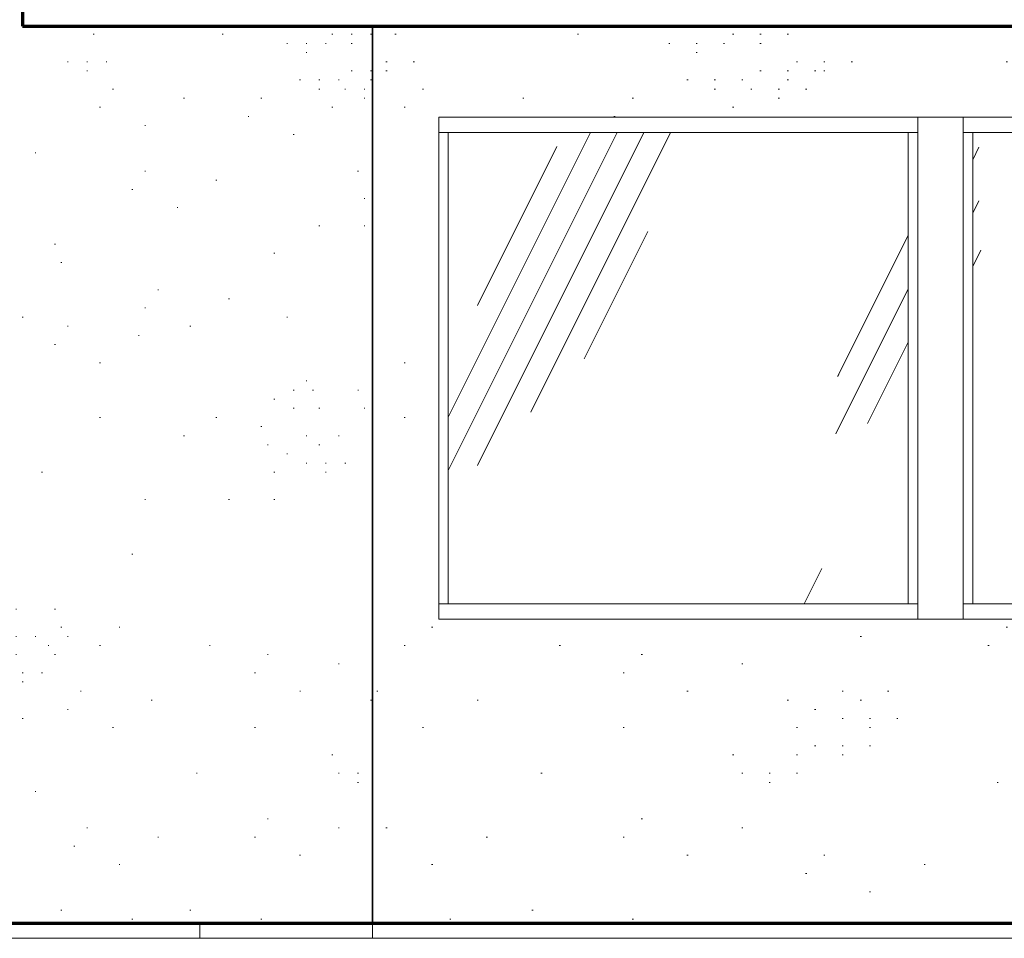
# Model space of a CAD drawing. Header units: inches. Extents: x -554 to 650, y -7 to 251.
# Tile 2 of 9: x -488 to -359, y -2 to 119. Entities that reach past the tile are written whole.
import ezdxf

# ---------------------------------------------------------------- set-up
doc = ezdxf.new("R2010")
doc.units = ezdxf.units.IN
doc.header["$MEASUREMENT"] = 0
doc.linetypes.add('Center 1_4_', pattern=[0.53125, 0.25, -0.09375, 0.09375, -0.09375])
for name, color, linetype, lineweight in [('A-DETL', 90, 'Continuous', 9), ('A-FLOR', 192, 'Continuous', 9), ('A-FLOR-LEVL', 51, 'Continuous', 9), ('A-ROOF', 132, 'Continuous', 9), ('A-WALL', 90, 'Continuous', 9), ('A-WALL-PATT', 111, 'Continuous', 9)]:
    doc.layers.add(name, color=color, linetype=linetype, lineweight=lineweight)
pattern_1 = [(0, (-540, 88.04), (0, 120), [0.112, -84.74]), (0, (-584.97, 50.84), (0, 120), [0.112, -84.74]), (0, (-558.67, 48.44), (0, 120), [0.112, -84.74]), (0, (-538.3, 79.64), (0, 120), [0.112, -84.74]), (0, (-550.18, 139.64), (0, 120), [0.112, -84.74]), (0, (-592.61, 138.44), (0, 120), [0.112, -84.74]), (0, (-575.64, 106.04), (0, 120), [0.112, -84.74]), (0, (-571.4, 101.24), (0, 120), [0.112, -84.74]), (0, (-526.42, 113.24), (0, 120), [0.11, -84.74]), (0, (-523.88, 112.04), (0, 120), [0.11, -84.74]), (0, (-523.88, 113.24), (0, 120), [0.11, -84.74]), (0, (-521.33, 113.24), (0, 120), [0.11, -84.74]), (0, (-538.3, 115.64), (0, 120), [0.11, -84.74]), (0, (-535.76, 114.44), (0, 120), [0.11, -84.74]), (0, (-535.76, 115.64), (0, 120), [0.11, -84.74]), (0, (-533.21, 115.64), (0, 120), [0.11, -84.74]), (0, (-530.66, 109.64), (0, 120), [0.11, -84.74]), (0, (-528.12, 108.44), (0, 120), [0.11, -84.74]), (0, (-528.12, 109.64), (0, 120), [0.11, -84.74]), (0, (-525.57, 109.64), (0, 120), [0.11, -84.74]), (0, (-529.82, 112.04), (0, 120), [0.11, -84.74]), (0, (-527.27, 110.84), (0, 120), [0.11, -84.74]), (0, (-527.27, 112.04), (0, 120), [0.11, -84.74]), (0, (-524.73, 112.04), (0, 120), [0.11, -84.74]), (0, (-536.6, 110.84), (0, 120), [0.11, -84.74]), (0, (-534.06, 109.64), (0, 120), [0.11, -84.74]), (0, (-534.06, 110.84), (0, 120), [0.11, -84.74]), (0, (-531.51, 110.84), (0, 120), [0.11, -84.74]), (0, (-532.36, 116.84), (0, 120), [0.11, -84.74]), (0, (-529.82, 115.64), (0, 120), [0.11, -84.74]), (0, (-529.82, 116.84), (0, 120), [0.11, -84.74]), (0, (-527.27, 116.84), (0, 120), [0.11, -84.74]), (0, (-567.15, 113.24), (0, 120), [0.112, -84.74]), (0, (-564.6, 112.04), (0, 120), [0.112, -84.74]), (0, (-564.6, 113.24), (0, 120), [0.112, -84.74]), (0, (-562.06, 113.24), (0, 120), [0.112, -84.74]), (0, (-568.85, 119.24), (0, 120), [0.112, -84.74]), (0, (-566.3, 118.04), (0, 120), [0.112, -84.74]), (0, (-566.3, 119.24), (0, 120), [0.112, -84.74]), (0, (-563.76, 119.24), (0, 120), [0.112, -84.74]), (0, (-531.51, 139.64), (0, 120), [0.11, -84.74]), (0, (-528.97, 138.44), (0, 120), [0.11, -84.74]), (0, (-528.97, 139.64), (0, 120), [0.11, -84.74]), (0, (-526.42, 139.64), (0, 120), [0.11, -84.74]), (0, (-575.64, 152.84), (0, 120), [0.112, -84.74]), (0, (-573.09, 151.64), (0, 120), [0.112, -84.74]), (0, (-573.09, 152.84), (0, 120), [0.112, -84.74]), (0, (-570.54, 152.84), (0, 120), [0.112, -84.74]), (0, (-582.42, 124.04), (0, 120), [0.112, -84.74]), (0, (-579.88, 122.84), (0, 120), [0.112, -84.74]), (0, (-579.88, 124.04), (0, 120), [0.112, -84.74]), (0, (-577.33, 124.04), (0, 120), [0.112, -84.74]), (0, (-524.73, 143.24), (0, 120), [0.11, -84.74]), (0, (-522.18, 142.04), (0, 120), [0.11, -84.74]), (0, (-522.18, 143.24), (0, 120), [0.11, -84.74]), (0, (-519.63, 143.24), (0, 120), [0.11, -84.74]), (0, (-588.37, 124.04), (0, 120), [0.112, -84.74]), (0, (-585.82, 122.84), (0, 120), [0.112, -84.74]), (0, (-585.82, 124.04), (0, 120), [0.112, -84.74]), (0, (-583.27, 124.04), (0, 120), [0.112, -84.74]), (0, (-531.51, 154.04), (0, 120), [0.112, -84.74]), (0, (-536.6, 150.44), (0, 120), [0.112, -84.74]), (0, (-540.85, 155.24), (0, 120), [0.112, -84.74]), (0, (-542.54, 152.84), (0, 120), [0.112, -84.74]), (0, (-541.7, 120.44), (0, 120), [0.11, -84.74]), (0, (-546.79, 116.84), (0, 120), [0.11, -84.74]), (0, (-551.03, 121.64), (0, 120), [0.11, -84.74]), (0, (-552.73, 119.24), (0, 120), [0.11, -84.74]), (0, (-532.36, 107.24), (0, 120), [0.11, -84.74]), (0, (-537.45, 103.64), (0, 120), [0.11, -84.74]), (0, (-541.7, 108.44), (0, 120), [0.11, -84.74]), (0, (-543.39, 106.04), (0, 120), [0.11, -84.74]), (0, (-558.67, 120.44), (0, 120), [0.11, -84.74]), (0, (-563.76, 116.84), (0, 120), [0.112, -84.74]), (0, (-568, 121.64), (0, 120), [0.112, -84.74]), (0, (-569.7, 119.24), (0, 120), [0.112, -84.74]), (0, (-555.27, 131.24), (0, 120), [0.112, -84.74]), (0, (-560.36, 127.64), (0, 120), [0.112, -84.74]), (0, (-564.6, 132.44), (0, 120), [0.112, -84.74]), (0, (-566.3, 130.04), (0, 120), [0.112, -84.74]), (0, (-514.54, 127.64), (0, 120), [0.11, -84.74]), (0, (-519.63, 124.04), (0, 120), [0.11, -84.74]), (0, (-523.88, 128.84), (0, 120), [0.11, -84.74]), (0, (-525.57, 126.44), (0, 120), [0.11, -84.74]), (0, (-547.63, 97.64), (0, 120), [0.112, -84.74]), (0, (-552.73, 94.04), (0, 120), [0.112, -84.74]), (0, (-556.97, 98.84), (0, 120), [0.112, -84.74]), (0, (-558.67, 96.44), (0, 120), [0.112, -84.74]), (0, (-551.88, 108.44), (0, 120), [0.112, -84.74]), (0, (-556.97, 104.84), (0, 120), [0.112, -84.74]), (0, (-561.21, 109.64), (0, 120), [0.112, -84.74]), (0, (-562.91, 107.24), (0, 120), [0.112, -84.74]), (0, (-531.51, 132.44), (0, 120), [0.11, -84.74]), (0, (-536.6, 128.84), (0, 120), [0.11, -84.74]), (0, (-540.85, 133.64), (0, 120), [0.11, -84.74]), (0, (-542.54, 131.24), (0, 120), [0.11, -84.74]), (0, (-515.39, 80.84), (0, 120), [0.112, -84.74]), (0, (-520.48, 77.24), (0, 120), [0.112, -84.74]), (0, (-524.73, 82.04), (0, 120), [0.112, -84.74]), (0, (-526.42, 79.64), (0, 120), [0.112, -84.74]), (0, (-557.82, 77.24), (0, 120), [0.112, -84.74]), (0, (-562.91, 73.64), (0, 120), [0.112, -84.74]), (0, (-567.15, 78.44), (0, 120), [0.112, -84.74]), (0, (-568.85, 76.04), (0, 120), [0.112, -84.74]), (0, (-584.12, 102.44), (0, 120), [0.112, -84.74]), (0, (-589.21, 98.84), (0, 120), [0.112, -84.74]), (0, (-593.46, 103.64), (0, 120), [0.112, -84.74]), (0, (-595.15, 101.24), (0, 120), [0.112, -84.74]), (0, (-571.4, 137.24), (0, 120), [0.112, -84.74]), (0, (-576.49, 133.64), (0, 120), [0.112, -84.74]), (0, (-580.73, 138.44), (0, 120), [0.112, -84.74]), (0, (-582.42, 136.04), (0, 120), [0.112, -84.74]), (0, (-582.42, 157.64), (0, 120), [0.112, -84.74]), (0, (-587.52, 154.04), (0, 120), [0.112, -84.74]), (0, (-591.76, 158.84), (0, 120), [0.112, -84.74]), (0, (-593.46, 156.44), (0, 120), [0.112, -84.74]), (0, (-515.39, 161.24), (0, 120), [0.112, -84.74]), (0, (-520.48, 157.64), (0, 120), [0.112, -84.74]), (0, (-524.73, 162.44), (0, 120), [0.112, -84.74]), (0, (-526.42, 160.04), (0, 120), [0.112, -84.74]), (0, (-556.97, 80.84), (0, 120), [0.112, -84.74]), (0, (-555.27, 83.24), (0, 120), [0.112, -84.74]), (0, (-551.03, 78.44), (0, 120), [0.112, -84.74]), (0, (-545.94, 82.04), (0, 120), [0.112, -84.74]), (0, (-591.76, 113.24), (0, 120), [0.112, -84.74]), (0, (-585.82, 113.24), (0, 120), [0.112, -84.74]), (0, (-585.82, 116.84), (0, 120), [0.112, -84.74]), (0, (-584.12, 119.24), (0, 120), [0.112, -84.74]), (0, (-586.67, 120.44), (0, 120), [0.112, -84.74]), (0, (-581.58, 121.64), (0, 120), [0.112, -84.74]), (0, (-579.88, 120.44), (0, 120), [0.112, -84.74]), (0, (-581.58, 118.04), (0, 120), [0.112, -84.74]), (0, (-579.03, 116.84), (0, 120), [0.112, -84.74]), (0, (-579.03, 118.04), (0, 120), [0.112, -84.74]), (0, (-576.49, 118.04), (0, 120), [0.112, -84.74]), (0, (-577.33, 121.64), (0, 120), [0.112, -84.74]), (0, (-532.36, 142.04), (0, 120), [0.11, -84.74]), (0, (-526.42, 142.04), (0, 120), [0.11, -84.74]), (0, (-526.42, 145.64), (0, 120), [0.11, -84.74]), (0, (-524.73, 148.04), (0, 120), [0.11, -84.74]), (0, (-527.27, 149.24), (0, 120), [0.112, -84.74]), (0, (-522.18, 150.44), (0, 120), [0.112, -84.74]), (0, (-520.48, 149.24), (0, 120), [0.11, -84.74]), (0, (-522.18, 146.84), (0, 120), [0.11, -84.74]), (0, (-519.63, 145.64), (0, 120), [0.11, -84.74]), (0, (-519.63, 146.84), (0, 120), [0.11, -84.74]), (0, (-517.09, 146.84), (0, 120), [0.11, -84.74]), (0, (-517.94, 150.44), (0, 120), [0.11, -84.74]), (0, (-534.06, 91.64), (0, 120), [0.112, -84.74]), (0, (-528.12, 91.64), (0, 120), [0.112, -84.74]), (0, (-528.12, 95.24), (0, 120), [0.11, -84.74]), (0, (-526.42, 97.64), (0, 120), [0.11, -84.74]), (0, (-528.97, 98.84), (0, 120), [0.11, -84.74]), (0, (-523.88, 100.04), (0, 120), [0.11, -84.74]), (0, (-522.18, 98.84), (0, 120), [0.11, -84.74]), (0, (-523.88, 96.44), (0, 120), [0.11, -84.74]), (0, (-521.33, 95.24), (0, 120), [0.11, -84.74]), (0, (-521.33, 96.44), (0, 120), [0.11, -84.74]), (0, (-518.78, 96.44), (0, 120), [0.11, -84.74]), (0, (-519.63, 100.04), (0, 120), [0.11, -84.74]), (0, (-590.06, 90.44), (0, 120), [0.112, -84.74]), (0, (-579.03, 88.04), (0, 120), [0.112, -84.74]), (0, (-584.12, 79.64), (0, 120), [0.112, -84.74]), (0, (-574.79, 90.44), (0, 120), [0.112, -84.74]), (0, (-573.09, 79.64), (0, 120), [0.112, -84.74]), (0, (-568, 86.84), (0, 120), [0.112, -84.74]), (0, (-568.85, 89.24), (0, 120), [0.112, -84.74]), (0, (-573.09, 146.84), (0, 120), [0.112, -84.74]), (0, (-567.15, 148.04), (0, 120), [0.112, -84.74]), (0, (-565.45, 150.44), (0, 120), [0.112, -84.74]), (0, (-562.91, 156.44), (0, 120), [0.112, -84.74]), (0, (-560.36, 158.84), (0, 120), [0.112, -84.74]), (0, (-567.15, 157.64), (0, 120), [0.112, -84.74]), (0, (-568, 158.84), (0, 120), [0.112, -84.74]), (0, (-568.85, 161.24), (0, 120), [0.112, -84.74]), (0, (-568.85, 155.24), (0, 120), [0.112, -84.74]), (0, (-569.7, 156.44), (0, 120), [0.112, -84.74]), (0, (-571.4, 157.64), (0, 120), [0.112, -84.74]), (0, (-573.94, 161.24), (0, 120), [0.112, -84.74]), (0, (-574.79, 160.04), (0, 120), [0.112, -84.74]), (0, (-577.33, 158.84), (0, 120), [0.112, -84.74]), (0, (-576.49, 156.44), (0, 120), [0.112, -84.74]), (0, (-573.94, 157.64), (0, 120), [0.112, -84.74]), (0, (-573.94, 155.24), (0, 120), [0.112, -84.74]), (0, (-561.21, 145.64), (0, 120), [0.112, -84.74]), (0, (-556.12, 149.24), (0, 120), [0.112, -84.74]), (0, (-548.48, 156.44), (0, 120), [0.112, -84.74]), (0, (-542.54, 145.64), (0, 120), [0.112, -84.74]), (0, (-534.91, 70.04), (0, 120), [0.112, -84.74]), (0, (-526.42, 62.84), (0, 120), [0.112, -84.74]), (0, (-526.42, 55.64), (0, 120), [0.112, -84.74]), (0, (-523.03, 58.04), (0, 120), [0.112, -84.74]), (0, (-519.63, 56.84), (0, 120), [0.112, -84.74]), (0, (-518.78, 61.64), (0, 120), [0.112, -84.74]), (0, (-515.39, 56.84), (0, 120), [0.112, -84.74]), (0, (-512.85, 59.24), (0, 120), [0.112, -84.74]), (0, (-513.69, 66.44), (0, 120), [0.112, -84.74]), (0, (-517.94, 70.04), (0, 120), [0.112, -84.74]), (0, (-522.18, 67.64), (0, 120), [0.112, -84.74]), (0, (-528.97, 70.04), (0, 120), [0.112, -84.74]), (0, (-528.12, 67.64), (0, 120), [0.112, -84.74]), (0, (-531.51, 64.04), (0, 120), [0.112, -84.74]), (0, (-530.66, 60.44), (0, 120), [0.112, -84.74]), (0, (-533.21, 60.44), (0, 120), [0.112, -84.74]), (0, (-533.21, 59.24), (0, 120), [0.112, -84.74]), (0, (-535.76, 60.44), (0, 120), [0.112, -84.74]), (0, (-534.06, 62.84), (0, 120), [0.112, -84.74]), (0, (-535.76, 64.04), (0, 120), [0.112, -84.74]), (0, (-534.06, 67.64), (0, 120), [0.112, -84.74]), (0, (-537.45, 67.64), (0, 120), [0.112, -84.74]), (0, (-535.76, 71.24), (0, 120), [0.112, -84.74]), (0, (-537.45, 70.04), (0, 120), [0.112, -84.74]), (0, (-540, 68.84), (0, 120), [0.112, -84.74]), (0, (-541.7, 65.24), (0, 120), [0.112, -84.74]), (0, (-540.85, 62.84), (0, 120), [0.112, -84.74]), (0, (-538.3, 61.64), (0, 120), [0.112, -84.74]), (0, (-540, 59.24), (0, 120), [0.112, -84.74]), (0, (-540, 55.64), (0, 120), [0.112, -84.74]), (0, (-545.94, 55.64), (0, 120), [0.112, -84.74]), (0, (-547.63, 66.44), (0, 120), [0.112, -84.74]), (0, (-556.97, 55.64), (0, 120), [0.112, -84.74]), (0, (-551.88, 64.04), (0, 120), [0.112, -84.74]), (0, (-562.91, 66.44), (0, 120), [0.112, -84.74]), (0, (-570.54, 59.24), (0, 120), [0.112, -84.74]), (0, (-575.64, 55.64), (0, 120), [0.112, -84.74]), (0, (-588.37, 65.24), (0, 120), [0.112, -84.74]), (0, (-588.37, 67.64), (0, 120), [0.112, -84.74]), (0, (-590.91, 66.44), (0, 120), [0.112, -84.74]), (0, (-591.76, 68.84), (0, 120), [0.112, -84.74]), (0, (-589.21, 70.04), (0, 120), [0.112, -84.74]), (0, (-588.37, 71.24), (0, 120), [0.112, -84.74]), (0, (-585.82, 67.64), (0, 120), [0.112, -84.74]), (0, (-584.12, 66.44), (0, 120), [0.112, -84.74]), (0, (-583.27, 65.24), (0, 120), [0.112, -84.74]), (0, (-583.27, 71.24), (0, 120), [0.112, -84.74]), (0, (-582.42, 68.84), (0, 120), [0.112, -84.74]), (0, (-581.58, 67.64), (0, 120), [0.112, -84.74]), (0, (-574.79, 68.84), (0, 120), [0.112, -84.74]), (0, (-577.33, 66.44), (0, 120), [0.112, -84.74]), (0, (-579.88, 60.44), (0, 120), [0.112, -84.74]), (0, (-581.58, 58.04), (0, 120), [0.112, -84.74]), (0, (-587.52, 56.84), (0, 120), [0.112, -84.74])]
pattern_2 = [(63.435, (-6.01, 47.24), (-37.673, 113.02), [46.8, -28.08, 46.8, -28.08, -59.53]), (63.435, (-6.01, 47.24), (-37.673, 113.02), [-149.76, 0.686, -58.843]), (63.435, (-6.01, 47.24), (-37.673, 113.02), [0.686, -149.074, 18.72, -40.81]), (63.435, (-8.35, 49.58), (-37.673, 113.02), [37.44, -46.8, 28.08, -28.08, -68.89]), (63.435, (-8.35, 49.58), (-37.673, 113.02), [-140.4, 0.686, -68.203]), (63.435, (-8.35, 49.58), (-37.673, 113.02), [0.686, -139.714, 32.76, -36.13]), (63.435, (-8.35, 56.6), (-37.673, 113.02), [28.08, -56.16, 18.72, -28.08, -78.25]), (63.435, (-8.35, 56.6), (-37.673, 113.02), [-131.04, 0.686, -77.563]), (63.435, (-8.35, 56.6), (-37.673, 113.02), [0.686, -130.354, 42.12, -36.13]), (63.435, (-1.33, 49.58), (-37.673, 113.02), [28.08, -56.16, 23.4, -101.65]), (63.435, (5.69, 56.6), (-37.673, 113.02), [14.04, -70.2, 9.36, -115.69]), (63.435, (-6.01, 68.3), (-37.673, 113.02), [9.36, -70.2, 9.36, -37.44, -82.93]), (63.435, (-6.01, 68.3), (-37.673, 113.02), [-126.36, 0.686, -82.243]), (63.435, (-6.01, 68.3), (-37.673, 113.02), [0.686, -125.674, 23.4, -59.53]), (63.435, (36.11, 61.28), (-37.673, 113.02), [46.8, -70.2, 56.16, -37.066]), (63.435, (36.11, 54.26), (-37.673, 113.02), [65.52, -46.8, 70.2, -27.706]), (63.435, (40.79, 56.6), (-37.673, 113.02), [74.88, -37.44, 56.16, -40.81]), (63.435, (47.81, 63.62), (-37.673, 113.02), [46.8, -65.52, 37.44, -59.53]), (63.435, (40.79, 77.66), (-37.673, 113.02), [23.4, -93.6, 28.08, -64.21]), (63.435, (54.83, 70.64), (-37.673, 113.02), [18.72, -93.6, 18.72, -78.25])]

msp = doc.modelspace()

# ---------------------------------------------------------------- hatches: boundary and pattern name
at = {"layer": 'A-WALL-PATT'}
h = msp.add_hatch(dxfattribs=at)
h.set_pattern_fill('FP_2', color=256, style=0, pattern_type=2)
h.set_pattern_definition(pattern_1)
h.paths.add_polyline_path([(-496.6, 0), (-451.11, 0), (-451.11, 118), (-488.15, 118), (-488.15, 124.73), (-442.11, 166.19), (-442.11, 240), (-478.22, 240), (-480.62, 239.78), (-482.97, 239.11), (-485.25, 238.02), (-487.41, 236.52), (-489.41, 234.63), (-491.22, 232.38), (-492.8, 229.83), (-494.14, 227), (-495.24, 223.78), (-495.97, 220.73), (-496.44, 217.39), (-496.6, 214), (-496.6, 59.35)], flags=0)
h = msp.add_hatch(dxfattribs=at)
h.set_pattern_fill('FP_2', color=256, style=0, pattern_type=2)
h.set_pattern_definition(pattern_1)
h.paths.add_polyline_path([(-451.11, 0), (-442.11, 0), (-442.11, 118), (-451.11, 118), (-451.11, 26.46)], flags=0)
h = msp.add_hatch(dxfattribs=at)
h.set_pattern_fill('FP_6', color=256, style=0, pattern_type=2)
h.set_pattern_definition([(0, (74.39, 88.04), (0, 120), [0.158, -119.842]), (0, (10.79, 50.84), (0, 120), [0.158, -119.842]), (0, (47.99, 48.44), (0, 120), [0.158, -119.842]), (0, (76.79, 79.64), (0, 120), [0.158, -119.842]), (0, (59.99, 139.64), (0, 120), [0.158, -119.842]), (0, (-0.01, 138.44), (0, 120), [0.158, -119.842]), (0, (23.99, 106.04), (0, 120), [0.158, -119.842]), (0, (29.99, 101.24), (0, 120), [0.158, -119.842]), (0, (93.59, 113.24), (0, 120), [0.158, -119.842]), (0, (97.19, 112.04), (0, 120), [0.158, -119.842]), (0, (97.19, 113.24), (0, 120), [0.158, -119.842]), (0, (100.79, 113.24), (0, 120), [0.158, -119.842]), (0, (76.79, 115.64), (0, 120), [0.158, -119.842]), (0, (80.39, 114.44), (0, 120), [0.158, -119.842]), (0, (80.39, 115.64), (0, 120), [0.158, -119.842]), (0, (83.99, 115.64), (0, 120), [0.158, -119.842]), (0, (87.59, 109.64), (0, 120), [0.158, -119.842]), (0, (91.19, 108.44), (0, 120), [0.158, -119.842]), (0, (91.19, 109.64), (0, 120), [0.158, -119.842]), (0, (94.79, 109.64), (0, 120), [0.158, -119.842]), (0, (88.79, 112.04), (0, 120), [0.158, -119.842]), (0, (92.39, 110.84), (0, 120), [0.158, -119.842]), (0, (92.39, 112.04), (0, 120), [0.158, -119.842]), (0, (95.99, 112.04), (0, 120), [0.158, -119.842]), (0, (79.19, 110.84), (0, 120), [0.158, -119.842]), (0, (82.79, 109.64), (0, 120), [0.158, -119.842]), (0, (82.79, 110.84), (0, 120), [0.158, -119.842]), (0, (86.39, 110.84), (0, 120), [0.158, -119.842]), (0, (85.19, 116.84), (0, 120), [0.158, -119.842]), (0, (88.79, 115.64), (0, 120), [0.158, -119.842]), (0, (88.79, 116.84), (0, 120), [0.158, -119.842]), (0, (92.39, 116.84), (0, 120), [0.158, -119.842]), (0, (35.99, 113.24), (0, 120), [0.158, -119.842]), (0, (39.59, 112.04), (0, 120), [0.158, -119.842]), (0, (39.59, 113.24), (0, 120), [0.158, -119.842]), (0, (43.19, 113.24), (0, 120), [0.158, -119.842]), (0, (33.59, 119.24), (0, 120), [0.158, -119.842]), (0, (37.19, 118.04), (0, 120), [0.158, -119.842]), (0, (37.19, 119.24), (0, 120), [0.158, -119.842]), (0, (40.79, 119.24), (0, 120), [0.158, -119.842]), (0, (86.39, 139.64), (0, 120), [0.158, -119.842]), (0, (89.99, 138.44), (0, 120), [0.158, -119.842]), (0, (89.99, 139.64), (0, 120), [0.158, -119.842]), (0, (93.59, 139.64), (0, 120), [0.158, -119.842]), (0, (23.99, 152.84), (0, 120), [0.158, -119.842]), (0, (27.59, 151.64), (0, 120), [0.158, -119.842]), (0, (27.59, 152.84), (0, 120), [0.158, -119.842]), (0, (31.19, 152.84), (0, 120), [0.158, -119.842]), (0, (14.39, 124.04), (0, 120), [0.158, -119.842]), (0, (17.99, 122.84), (0, 120), [0.158, -119.842]), (0, (17.99, 124.04), (0, 120), [0.158, -119.842]), (0, (21.59, 124.04), (0, 120), [0.158, -119.842]), (0, (95.99, 143.24), (0, 120), [0.158, -119.842]), (0, (99.59, 142.04), (0, 120), [0.158, -119.842]), (0, (99.59, 143.24), (0, 120), [0.158, -119.842]), (0, (103.19, 143.24), (0, 120), [0.158, -119.842]), (0, (5.99, 124.04), (0, 120), [0.158, -119.842]), (0, (9.59, 122.84), (0, 120), [0.158, -119.842]), (0, (9.59, 124.04), (0, 120), [0.158, -119.842]), (0, (13.19, 124.04), (0, 120), [0.158, -119.842]), (0, (86.39, 154.04), (0, 120), [0.158, -119.842]), (0, (79.19, 150.44), (0, 120), [0.158, -119.842]), (0, (73.19, 155.24), (0, 120), [0.158, -119.842]), (0, (70.79, 152.84), (0, 120), [0.158, -119.842]), (0, (71.99, 120.44), (0, 120), [0.158, -119.842]), (0, (64.79, 116.84), (0, 120), [0.158, -119.842]), (0, (58.79, 121.64), (0, 120), [0.158, -119.842]), (0, (56.39, 119.24), (0, 120), [0.158, -119.842]), (0, (85.19, 107.24), (0, 120), [0.158, -119.842]), (0, (77.99, 103.64), (0, 120), [0.158, -119.842]), (0, (71.99, 108.44), (0, 120), [0.158, -119.842]), (0, (69.59, 106.04), (0, 120), [0.158, -119.842]), (0, (47.99, 120.44), (0, 120), [0.158, -119.842]), (0, (40.79, 116.84), (0, 120), [0.158, -119.842]), (0, (34.79, 121.64), (0, 120), [0.158, -119.842]), (0, (32.39, 119.24), (0, 120), [0.158, -119.842]), (0, (52.79, 131.24), (0, 120), [0.158, -119.842]), (0, (45.59, 127.64), (0, 120), [0.158, -119.842]), (0, (39.59, 132.44), (0, 120), [0.158, -119.842]), (0, (37.19, 130.04), (0, 120), [0.158, -119.842]), (0, (110.39, 127.64), (0, 120), [0.158, -119.842]), (0, (103.19, 124.04), (0, 120), [0.158, -119.842]), (0, (97.19, 128.84), (0, 120), [0.158, -119.842]), (0, (94.79, 126.44), (0, 120), [0.158, -119.842]), (0, (63.59, 97.64), (0, 120), [0.158, -119.842]), (0, (56.39, 94.04), (0, 120), [0.158, -119.842]), (0, (50.39, 98.84), (0, 120), [0.158, -119.842]), (0, (47.99, 96.44), (0, 120), [0.158, -119.842]), (0, (57.59, 108.44), (0, 120), [0.158, -119.842]), (0, (50.39, 104.84), (0, 120), [0.158, -119.842]), (0, (44.39, 109.64), (0, 120), [0.158, -119.842]), (0, (41.99, 107.24), (0, 120), [0.158, -119.842]), (0, (86.39, 132.44), (0, 120), [0.158, -119.842]), (0, (79.19, 128.84), (0, 120), [0.158, -119.842]), (0, (73.19, 133.64), (0, 120), [0.158, -119.842]), (0, (70.79, 131.24), (0, 120), [0.158, -119.842]), (0, (109.19, 80.84), (0, 120), [0.158, -119.842]), (0, (101.99, 77.24), (0, 120), [0.158, -119.842]), (0, (95.99, 82.04), (0, 120), [0.158, -119.842]), (0, (93.59, 79.64), (0, 120), [0.158, -119.842]), (0, (49.19, 77.24), (0, 120), [0.158, -119.842]), (0, (41.99, 73.64), (0, 120), [0.158, -119.842]), (0, (35.99, 78.44), (0, 120), [0.158, -119.842]), (0, (33.59, 76.04), (0, 120), [0.158, -119.842]), (0, (11.99, 102.44), (0, 120), [0.158, -119.842]), (0, (4.79, 98.84), (0, 120), [0.158, -119.842]), (0, (-1.21, 103.64), (0, 120), [0.158, -119.842]), (0, (-3.61, 101.24), (0, 120), [0.158, -119.842]), (0, (29.99, 137.24), (0, 120), [0.158, -119.842]), (0, (22.79, 133.64), (0, 120), [0.158, -119.842]), (0, (16.79, 138.44), (0, 120), [0.158, -119.842]), (0, (14.39, 136.04), (0, 120), [0.158, -119.842]), (0, (14.39, 157.64), (0, 120), [0.158, -119.842]), (0, (7.19, 154.04), (0, 120), [0.158, -119.842]), (0, (1.19, 158.84), (0, 120), [0.158, -119.842]), (0, (-1.21, 156.44), (0, 120), [0.158, -119.842]), (0, (109.19, 161.24), (0, 120), [0.158, -119.842]), (0, (101.99, 157.64), (0, 120), [0.158, -119.842]), (0, (95.99, 162.44), (0, 120), [0.158, -119.842]), (0, (93.59, 160.04), (0, 120), [0.158, -119.842]), (0, (50.39, 80.84), (0, 120), [0.158, -119.842]), (0, (52.79, 83.24), (0, 120), [0.158, -119.842]), (0, (58.79, 78.44), (0, 120), [0.158, -119.842]), (0, (65.99, 82.04), (0, 120), [0.158, -119.842]), (0, (1.19, 113.24), (0, 120), [0.158, -119.842]), (0, (9.59, 113.24), (0, 120), [0.158, -119.842]), (0, (9.59, 116.84), (0, 120), [0.158, -119.842]), (0, (11.99, 119.24), (0, 120), [0.158, -119.842]), (0, (8.39, 120.44), (0, 120), [0.158, -119.842]), (0, (15.59, 121.64), (0, 120), [0.158, -119.842]), (0, (17.99, 120.44), (0, 120), [0.158, -119.842]), (0, (15.59, 118.04), (0, 120), [0.158, -119.842]), (0, (19.19, 116.84), (0, 120), [0.158, -119.842]), (0, (19.19, 118.04), (0, 120), [0.158, -119.842]), (0, (22.79, 118.04), (0, 120), [0.158, -119.842]), (0, (21.59, 121.64), (0, 120), [0.158, -119.842]), (0, (85.19, 142.04), (0, 120), [0.158, -119.842]), (0, (93.59, 142.04), (0, 120), [0.158, -119.842]), (0, (93.59, 145.64), (0, 120), [0.158, -119.842]), (0, (95.99, 148.04), (0, 120), [0.158, -119.842]), (0, (92.39, 149.24), (0, 120), [0.158, -119.842]), (0, (99.59, 150.44), (0, 120), [0.158, -119.842]), (0, (101.99, 149.24), (0, 120), [0.158, -119.842]), (0, (99.59, 146.84), (0, 120), [0.158, -119.842]), (0, (103.19, 145.64), (0, 120), [0.158, -119.842]), (0, (103.19, 146.84), (0, 120), [0.158, -119.842]), (0, (106.79, 146.84), (0, 120), [0.158, -119.842]), (0, (105.59, 150.44), (0, 120), [0.158, -119.842]), (0, (82.79, 91.64), (0, 120), [0.158, -119.842]), (0, (91.19, 91.64), (0, 120), [0.158, -119.842]), (0, (91.19, 95.24), (0, 120), [0.158, -119.842]), (0, (93.59, 97.64), (0, 120), [0.158, -119.842]), (0, (89.99, 98.84), (0, 120), [0.158, -119.842]), (0, (97.19, 100.04), (0, 120), [0.158, -119.842]), (0, (99.59, 98.84), (0, 120), [0.158, -119.842]), (0, (97.19, 96.44), (0, 120), [0.158, -119.842]), (0, (100.79, 95.24), (0, 120), [0.158, -119.842]), (0, (100.79, 96.44), (0, 120), [0.158, -119.842]), (0, (104.39, 96.44), (0, 120), [0.158, -119.842]), (0, (103.19, 100.04), (0, 120), [0.158, -119.842]), (0, (3.59, 90.44), (0, 120), [0.158, -119.842]), (0, (19.19, 88.04), (0, 120), [0.158, -119.842]), (0, (11.99, 79.64), (0, 120), [0.158, -119.842]), (0, (25.19, 90.44), (0, 120), [0.158, -119.842]), (0, (27.59, 79.64), (0, 120), [0.158, -119.842]), (0, (34.79, 86.84), (0, 120), [0.158, -119.842]), (0, (33.59, 89.24), (0, 120), [0.158, -119.842]), (0, (27.59, 146.84), (0, 120), [0.158, -119.842]), (0, (35.99, 148.04), (0, 120), [0.158, -119.842]), (0, (38.39, 150.44), (0, 120), [0.158, -119.842]), (0, (41.99, 156.44), (0, 120), [0.158, -119.842]), (0, (45.59, 158.84), (0, 120), [0.158, -119.842]), (0, (35.99, 157.64), (0, 120), [0.158, -119.842]), (0, (34.79, 158.84), (0, 120), [0.158, -119.842]), (0, (33.59, 161.24), (0, 120), [0.158, -119.842]), (0, (33.59, 155.24), (0, 120), [0.158, -119.842]), (0, (32.39, 156.44), (0, 120), [0.158, -119.842]), (0, (29.99, 157.64), (0, 120), [0.158, -119.842]), (0, (26.39, 161.24), (0, 120), [0.158, -119.842]), (0, (25.19, 160.04), (0, 120), [0.158, -119.842]), (0, (21.59, 158.84), (0, 120), [0.158, -119.842]), (0, (22.79, 156.44), (0, 120), [0.158, -119.842]), (0, (26.39, 157.64), (0, 120), [0.158, -119.842]), (0, (26.39, 155.24), (0, 120), [0.158, -119.842]), (0, (44.39, 145.64), (0, 120), [0.158, -119.842]), (0, (51.59, 149.24), (0, 120), [0.158, -119.842]), (0, (62.39, 156.44), (0, 120), [0.158, -119.842]), (0, (70.79, 145.64), (0, 120), [0.158, -119.842]), (0, (81.59, 70.04), (0, 120), [0.158, -119.842]), (0, (93.59, 62.84), (0, 120), [0.158, -119.842]), (0, (93.59, 55.64), (0, 120), [0.158, -119.842]), (0, (98.39, 58.04), (0, 120), [0.158, -119.842]), (0, (103.19, 56.84), (0, 120), [0.158, -119.842]), (0, (104.39, 61.64), (0, 120), [0.158, -119.842]), (0, (109.19, 56.84), (0, 120), [0.158, -119.842]), (0, (112.79, 59.24), (0, 120), [0.158, -119.842]), (0, (111.59, 66.44), (0, 120), [0.158, -119.842]), (0, (105.59, 70.04), (0, 120), [0.158, -119.842]), (0, (99.59, 67.64), (0, 120), [0.158, -119.842]), (0, (89.99, 70.04), (0, 120), [0.158, -119.842]), (0, (91.19, 67.64), (0, 120), [0.158, -119.842]), (0, (86.39, 64.04), (0, 120), [0.158, -119.842]), (0, (87.59, 60.44), (0, 120), [0.158, -119.842]), (0, (83.99, 60.44), (0, 120), [0.158, -119.842]), (0, (83.99, 59.24), (0, 120), [0.158, -119.842]), (0, (80.39, 60.44), (0, 120), [0.158, -119.842]), (0, (82.79, 62.84), (0, 120), [0.158, -119.842]), (0, (80.39, 64.04), (0, 120), [0.158, -119.842]), (0, (82.79, 67.64), (0, 120), [0.158, -119.842]), (0, (77.99, 67.64), (0, 120), [0.158, -119.842]), (0, (80.39, 71.24), (0, 120), [0.158, -119.842]), (0, (77.99, 70.04), (0, 120), [0.158, -119.842]), (0, (74.39, 68.84), (0, 120), [0.158, -119.842]), (0, (71.99, 65.24), (0, 120), [0.158, -119.842]), (0, (73.19, 62.84), (0, 120), [0.158, -119.842]), (0, (76.79, 61.64), (0, 120), [0.158, -119.842]), (0, (74.39, 59.24), (0, 120), [0.158, -119.842]), (0, (74.39, 55.64), (0, 120), [0.158, -119.842]), (0, (65.99, 55.64), (0, 120), [0.158, -119.842]), (0, (63.59, 66.44), (0, 120), [0.158, -119.842]), (0, (50.39, 55.64), (0, 120), [0.158, -119.842]), (0, (57.59, 64.04), (0, 120), [0.158, -119.842]), (0, (41.99, 66.44), (0, 120), [0.158, -119.842]), (0, (31.19, 59.24), (0, 120), [0.158, -119.842]), (0, (23.99, 55.64), (0, 120), [0.158, -119.842]), (0, (5.99, 65.24), (0, 120), [0.158, -119.842]), (0, (5.99, 67.64), (0, 120), [0.158, -119.842]), (0, (2.39, 66.44), (0, 120), [0.158, -119.842]), (0, (1.19, 68.84), (0, 120), [0.158, -119.842]), (0, (4.79, 70.04), (0, 120), [0.158, -119.842]), (0, (5.99, 71.24), (0, 120), [0.158, -119.842]), (0, (9.59, 67.64), (0, 120), [0.158, -119.842]), (0, (11.99, 66.44), (0, 120), [0.158, -119.842]), (0, (13.19, 65.24), (0, 120), [0.158, -119.842]), (0, (13.19, 71.24), (0, 120), [0.158, -119.842]), (0, (14.39, 68.84), (0, 120), [0.158, -119.842]), (0, (15.59, 67.64), (0, 120), [0.158, -119.842]), (0, (25.19, 68.84), (0, 120), [0.158, -119.842]), (0, (21.59, 66.44), (0, 120), [0.158, -119.842]), (0, (17.99, 60.44), (0, 120), [0.158, -119.842]), (0, (15.59, 58.04), (0, 120), [0.158, -119.842]), (0, (7.19, 56.84), (0, 120), [0.158, -119.842])])
h.paths.add_polyline_path([(-333.95, 0), (-301.38, 0), (-301.38, 40), (-433.38, 40), (-433.38, 106), (-301.38, 106), (-301.38, 118), (-442.11, 118), (-442.11, 0), (-367.7, 0)], flags=0)
h = msp.add_hatch(dxfattribs=at)
h.set_pattern_fill('FP_9', color=256, style=0, pattern_type=2)
h.set_pattern_definition(pattern_2)
h.paths.add_polyline_path([(-401.46, 42), (-371.63, 42), (-371.63, 104), (-432.13, 104), (-432.13, 42)], flags=0)
h = msp.add_hatch(dxfattribs=at)
h.set_pattern_fill('FP_9', color=256, style=0, pattern_type=2)
h.set_pattern_definition(pattern_2)
h.paths.add_polyline_path([(-333.95, 42), (-302.63, 42), (-302.63, 104), (-363.13, 104), (-363.13, 42)], flags=0)

# ---------------------------------------------------------------- linework, layer by layer
at = {"layer": 'A-DETL', "lineweight": 70}
for p, q in [((-488.15, 124.73), (-488.15, 118)), ((-488.15, 118), (497.43, 118)), ((-536.49, 0), (541.77, 0))]:
    msp.add_line(p, q, dxfattribs=at)
at = {"layer": 'A-DETL', "lineweight": 35}
msp.add_line((-442.11, 118), (-442.11, 0), dxfattribs=at)
at = {"layer": 'A-FLOR'}
for p, q in [((-464.79, 0), (-464.79, -2)), ((-442.11, -2), (-442.11, 0)), ((453.12, -2), (-494.13, -2))]:
    msp.add_line(p, q, dxfattribs=at)
at = {"layer": 'A-FLOR-LEVL', "linetype": 'Center 1_4_'}
msp.add_line((-553.77, 0), (649.93, 0), dxfattribs=at)
at = {"layer": 'A-ROOF'}
msp.add_line((497.43, 118), (-488.15, 118), dxfattribs=at)
at = {"layer": 'A-WALL'}
for p, q in [((-488.15, 118), (-488.15, 124.73)), ((-442.11, 118), (-442.11, 0)), ((-88.38, 106), (-433.38, 106)), ((-433.38, 106), (-433.38, 104)), ((-370.38, 104), (-370.38, 106)), ((-364.38, 106), (-364.38, 104)), ((-433.38, 104), (-433.38, 40)), ((-433.38, 104), (-370.38, 104)), ((-432.13, 42), (-432.13, 104)), ((-371.63, 104), (-371.63, 42)), ((-370.38, 40), (-370.38, 104)), ((-364.38, 104), (-364.38, 40)), ((-364.38, 104), (-301.38, 104)), ((-363.13, 42), (-363.13, 104)), ((-370.38, 42), (-433.38, 42)), ((-301.38, 42), (-364.38, 42)), ((-433.38, 40), (-25.38, 40)), ((-509.33, 0), (39.99, 0))]:
    msp.add_line(p, q, dxfattribs=at)

doc.saveas('drawing.dxf')
